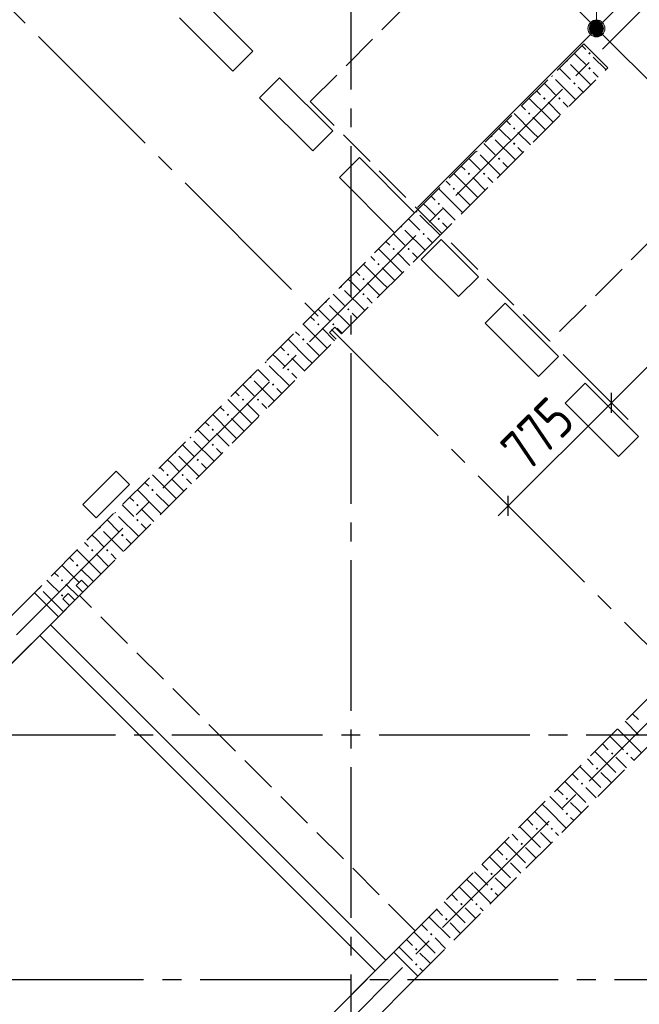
# Model space of a CAD drawing. Header units: millimetres. Extents: x 0 to 43617, y 0 to 59400.
# Tile 16 of 29: x 24616 to 27905, y 24401 to 29632. Entities that reach past the tile are written whole.
import ezdxf

# ---------------------------------------------------------------- set-up
doc = ezdxf.new("R2010")
doc.units = ezdxf.units.MM
doc.linetypes.add('______2', pattern=[270, 200, -70])
doc.linetypes.add('______5', pattern=[1100, 800, -100, 100, -100])
for name, color, linetype, lineweight in [('Standard', 7, 'Continuous', 25), ('ДОП Верх по У', 7, 'Continuous', 25), ('ЖБ Балка Вышележаща', 7, 'Continuous', 25), ('Макрос окна_ макрос двери', 7, 'Continuous', 18), ('Оси', 40, '______5', 18), ('Позиционная метка номер позиции', 7, 'Continuous', 13), ('Примечания', 7, 'Continuous', 25)]:
    doc.layers.add(name, color=color, linetype=linetype, lineweight=lineweight)
for name, color, linetype, lineweight, true_color in [('ЖБ Балка Нижележащая', 7, '______2', 25, 0x8c8cff), ('ЖБ Перекрытие верхний уровень', 7, 'Continuous', 25, 0xe0e0ff), ('ЖБ Стена верхний уровень', 7, 'Continuous', 25, 0x006e00)]:
    doc.layers.add(name, color=color, linetype=linetype, lineweight=lineweight, true_color=true_color)
doc.styles.add('GOST 2.304-81', font='txt')

msp = doc.modelspace()

# ---------------------------------------------------------------- hatches: boundary and pattern name
at = {"layer": 'ДОП Верх по У', "linetype": 'Continuous', "lineweight": 13, "transparency": 33554687}
for points in [[(27641.6, 29594.6), (27668.1, 29621.1), (27651.2, 29611.6)], [(27668.1, 29621.1), (27641.6, 29594.6), (27641.6, 29575.5)], [(27668.1, 29621.1), (27641.6, 29575.5), (27687.2, 29621.1)], [(27687.2, 29621.1), (27641.6, 29575.5), (27651.2, 29558.6)], [(27687.2, 29621.1), (27651.2, 29558.6), (27704.2, 29611.6)], [(27704.2, 29611.6), (27651.2, 29558.6), (27668.1, 29549)], [(27704.2, 29611.6), (27668.1, 29549), (27713.7, 29594.6)], [(27713.7, 29594.6), (27668.1, 29549), (27687.2, 29549)], [(27713.7, 29594.6), (27687.2, 29549), (27713.7, 29575.5)], [(27713.7, 29575.5), (27687.2, 29549), (27704.2, 29558.6)]]:
    msp.add_hatch(color=7, dxfattribs=at).paths.add_polyline_path(points)
at = {"layer": 'ЖБ Стена верхний уровень', "linetype": 'Continuous', "lineweight": 18, "transparency": 33554687}
for points in [[(27634.5, 29453.1), (27640.9, 29459.6), (27647.4, 29453.1), (27640.9, 29446.6)], [(27523.7, 29416.9), (27527.4, 29413.1), (27521, 29406.6), (27517.2, 29410.4)], [(27634.5, 29373.1), (27640.9, 29379.6), (27647.4, 29373.1), (27640.9, 29366.6)], [(27443.7, 29336.9), (27447.4, 29333.1), (27440.9, 29326.6), (27437.2, 29330.4)], [(27554.4, 29293.1), (27560.9, 29299.6), (27567.4, 29293.1), (27560.9, 29286.6)], [(27394.5, 29213.1), (27401, 29219.6), (27407.5, 29213.1), (27401, 29206.6)], [(27474.5, 29213.1), (27481, 29219.6), (27487.5, 29213.1), (27481, 29206.6)], [(27314.5, 29133.1), (27321, 29139.6), (27327.4, 29133.1), (27321, 29126.6)], [(27234.5, 29053.1), (27240.9, 29059.6), (27247.4, 29053.1), (27240.9, 29046.6)], [(27123.7, 29016.9), (27127.4, 29013.1), (27121, 29006.6), (27117.2, 29010.4)], [(27234.5, 28973.1), (27240.9, 28979.6), (27247.4, 28973.1), (27240.9, 28966.6)], [(27043.7, 28936.9), (27047.4, 28933.1), (27040.9, 28926.6), (27037.2, 28930.4)], [(27154.4, 28893.1), (27160.9, 28899.6), (27167.4, 28893.1), (27160.9, 28886.6)], [(26994.5, 28813.1), (27001, 28819.6), (27007.5, 28813.1), (27001, 28806.6)], [(27074.5, 28813.1), (27081, 28819.6), (27087.5, 28813.1), (27081, 28806.6)], [(26914.5, 28733.1), (26921, 28739.6), (26927.4, 28733.1), (26921, 28726.6)], [(26723.7, 28616.9), (26727.4, 28613.1), (26721, 28606.6), (26717.2, 28610.4)], [(26834.5, 28653.1), (26840.9, 28659.6), (26847.4, 28653.1), (26840.9, 28646.6)], [(26834.5, 28573.1), (26840.9, 28579.6), (26847.4, 28573.1), (26840.9, 28566.6)], [(26645.5, 28531.2), (26640.9, 28526.6), (26637.2, 28530.4), (26641.8, 28535)], [(26643.7, 28536.9), (26647.4, 28533.1), (26645.5, 28531.2), (26641.8, 28535)], [(26754.4, 28493.1), (26760.9, 28499.6), (26767.4, 28493.1), (26760.9, 28486.6)], [(26594.5, 28413.1), (26601, 28419.6), (26607.5, 28413.1), (26601, 28406.6)], [(26674.5, 28413.1), (26681, 28419.6), (26687.5, 28413.1), (26681, 28406.6)], [(26514.5, 28333.1), (26521, 28339.6), (26527.4, 28333.1), (26521, 28326.6)], [(26434.5, 28253.1), (26440.9, 28259.6), (26447.4, 28253.1), (26440.9, 28246.6)], [(26323.7, 28216.9), (26327.4, 28213.1), (26321, 28206.6), (26317.2, 28210.4)], [(26434.5, 28173.1), (26440.9, 28179.6), (26447.4, 28173.1), (26440.9, 28166.6)], [(26243.7, 28136.9), (26247.4, 28133.1), (26240.9, 28126.6), (26237.2, 28130.4)], [(26354.4, 28093.1), (26360.9, 28099.6), (26367.4, 28093.1), (26360.9, 28086.6)], [(26194.5, 28013.1), (26201, 28019.6), (26207.5, 28013.1), (26201, 28006.6)], [(26274.5, 28013.1), (26281, 28019.6), (26287.5, 28013.1), (26281, 28006.6)], [(26114.5, 27933.1), (26121, 27939.6), (26127.4, 27933.1), (26121, 27926.6)], [(26034.5, 27853.1), (26040.9, 27859.6), (26047.4, 27853.1), (26040.9, 27846.6)], [(25923.7, 27816.9), (25927.4, 27813.1), (25921, 27806.6), (25917.2, 27810.4)], [(26034.5, 27773.1), (26040.9, 27779.6), (26047.4, 27773.1), (26040.9, 27766.6)], [(25843.7, 27736.9), (25847.4, 27733.1), (25840.9, 27726.6), (25837.2, 27730.4)], [(25954.4, 27693.1), (25960.9, 27699.6), (25967.4, 27693.1), (25960.9, 27686.6)], [(25794.5, 27613.1), (25801, 27619.6), (25807.5, 27613.1), (25801, 27606.6)], [(25874.5, 27613.1), (25881, 27619.6), (25887.5, 27613.1), (25881, 27606.6)], [(25714.5, 27533.1), (25721, 27539.6), (25727.4, 27533.1), (25721, 27526.6)], [(25523.7, 27416.9), (25527.4, 27413.1), (25521, 27406.6), (25517.2, 27410.4)], [(25634.5, 27453.1), (25640.9, 27459.6), (25647.4, 27453.1), (25640.9, 27446.6)], [(25634.5, 27373.1), (25640.9, 27379.6), (25647.4, 27373.1), (25640.9, 27366.6)], [(25443.7, 27336.9), (25447.4, 27333.1), (25440.9, 27326.6), (25437.2, 27330.4)], [(25554.4, 27293.1), (25560.9, 27299.6), (25567.4, 27293.1), (25560.9, 27286.6)], [(25394.5, 27213.1), (25401, 27219.6), (25407.5, 27213.1), (25401, 27206.6)], [(25474.5, 27213.1), (25481, 27219.6), (25487.5, 27213.1), (25481, 27206.6)], [(25314.5, 27133.1), (25321, 27139.6), (25327.4, 27133.1), (25321, 27126.6)], [(25234.5, 27053.1), (25240.9, 27059.6), (25247.4, 27053.1), (25240.9, 27046.6)], [(25123.7, 27016.9), (25127.4, 27013.1), (25121, 27006.6), (25117.2, 27010.4)], [(25234.5, 26973.1), (25240.9, 26979.6), (25247.4, 26973.1), (25240.9, 26966.6)], [(25043.7, 26936.9), (25047.4, 26933.1), (25040.9, 26926.6), (25037.2, 26930.4)], [(25154.4, 26893.1), (25160.9, 26899.6), (25167.4, 26893.1), (25160.9, 26886.6)], [(24994.5, 26813.1), (25001, 26819.6), (25007.5, 26813.1), (25001, 26806.6)], [(25074.5, 26813.1), (25081, 26819.6), (25087.5, 26813.1), (25081, 26806.6)], [(24914.5, 26733.1), (24921, 26739.6), (24927.4, 26733.1), (24921, 26726.6)], [(24834.5, 26653.1), (24840.9, 26659.6), (24847.4, 26653.1), (24840.9, 26646.6)], [(24723.7, 26616.9), (24727.4, 26613.1), (24721, 26606.6), (24717.2, 26610.4)], [(24834.5, 26573.1), (24840.9, 26579.6), (24847.4, 26573.1), (24840.9, 26566.6)], [(27754.4, 25733.1), (27760.9, 25739.6), (27767.4, 25733.1), (27760.9, 25726.6)], [(27834.5, 25733.1), (27840.9, 25739.6), (27847.4, 25733.1), (27840.9, 25726.6)], [(27674.5, 25653.1), (27681, 25659.6), (27687.5, 25653.1), (27681, 25646.6)], [(27594.5, 25573.1), (27601, 25579.6), (27607.5, 25573.1), (27601, 25566.6)], [(27514.5, 25493.1), (27521, 25499.6), (27527.4, 25493.1), (27521, 25486.6)], [(27514.5, 25413.1), (27521, 25419.6), (27527.4, 25413.1), (27521, 25406.6)], [(27354.4, 25333.1), (27360.9, 25339.6), (27367.4, 25333.1), (27360.9, 25326.6)], [(27434.5, 25333.1), (27440.9, 25339.6), (27447.4, 25333.1), (27440.9, 25326.6)], [(27274.5, 25253.1), (27281, 25259.6), (27287.5, 25253.1), (27281, 25246.6)], [(27194.5, 25173.1), (27201, 25179.6), (27207.5, 25173.1), (27201, 25166.6)], [(27114.5, 25093.1), (27121, 25099.6), (27127.4, 25093.1), (27121, 25086.6)], [(27114.5, 25013.1), (27121, 25019.6), (27127.4, 25013.1), (27121, 25006.6)], [(26954.4, 24933.1), (26960.9, 24939.6), (26967.4, 24933.1), (26960.9, 24926.6)], [(27034.5, 24933.1), (27040.9, 24939.6), (27047.4, 24933.1), (27040.9, 24926.6)], [(26874.5, 24853.1), (26881, 24859.6), (26887.5, 24853.1), (26881, 24846.6)], [(26794.5, 24773.1), (26801, 24779.6), (26807.5, 24773.1), (26801, 24766.6)], [(26714.5, 24693.1), (26721, 24699.6), (26727.4, 24693.1), (26721, 24686.6)], [(26714.5, 24613.1), (26721, 24619.6), (26727.4, 24613.1), (26721, 24606.6)]]:
    msp.add_hatch(color=7, dxfattribs=at).paths.add_polyline_path(points, flags=16)
at = {"layer": 'Позиционная метка номер позиции', "linetype": 'Continuous', "lineweight": 13, "transparency": 33554687}
for points in [[(27632.7, 29585.1), (27722.7, 29585.1), (27716.4, 29607.6)], [(27632.7, 29585.1), (27716.4, 29607.6), (27639, 29607.6)], [(27639, 29607.6), (27716.4, 29607.6), (27700.2, 29623.8)], [(27639, 29607.6), (27700.2, 29623.8), (27655.2, 29623.8)], [(27655.2, 29623.8), (27700.2, 29623.8), (27677.7, 29630.1)], [(27639, 29562.6), (27722.7, 29585.1), (27632.7, 29585.1)], [(27639, 29562.6), (27716.4, 29562.6), (27722.7, 29585.1)], [(27655.2, 29546.4), (27716.4, 29562.6), (27639, 29562.6)], [(27655.2, 29546.4), (27700.2, 29546.4), (27716.4, 29562.6)], [(27700.2, 29546.4), (27655.2, 29546.4), (27677.7, 29540.1)]]:
    msp.add_hatch(color=7, dxfattribs=at).paths.add_polyline_path(points)

# ---------------------------------------------------------------- linework, layer by layer
at = {"layer": 'Standard', "color": 7, "linetype": 'Continuous', "lineweight": 13, "transparency": 33554687}
for p, q in [((27757.1, 27596.4), (29476.8, 29316.1)), ((27209.1, 27048.4), (27757.1, 27596.4)), ((27209.1, 27048.4), (27156.1, 26995.4))]:
    msp.add_line(p, q, dxfattribs=at)
at = {"layer": 'Standard', "color": 251, "linetype": 'Continuous', "lineweight": -3, "true_color": 0x656565, "transparency": 33554687}
for p, q in [((27757.1, 27596.4), (27668.7, 27684.8)), ((27757.1, 27596.4), (27845.5, 27508.1)), ((27209.1, 27048.4), (27120.7, 27136.8)), ((27209.1, 27048.4), (27297.5, 26960)), ((27209.1, 27048.4), (27209.1, 27048.4))]:
    msp.add_line(p, q, dxfattribs=at)
at = {"layer": 'Standard', "color": 7, "linetype": 'Continuous', "lineweight": 25, "transparency": 33554687}
for p, q in [((27757.1, 27543.4), (27757.1, 27649.5)), ((27209.1, 26995.4), (27209.1, 27101.5))]:
    msp.add_line(p, q, dxfattribs=at)
at = {"layer": 'Standard', "color": 251, "linetype": 'Continuous', "lineweight": -3, "true_color": 0x656565, "transparency": 33554687}
msp.add_lwpolyline([(27757.1, 27596.4), (27745.1, 27608.5), (27745.1, 27608.5), (27582.3, 27771.2), (27582.3, 27771.2), (27500.9, 27852.7)], dxfattribs=at)
at = {"layer": 'ДОП Верх по У', "color": 7, "linetype": 'Continuous', "lineweight": 18, "transparency": 33554687}
msp.add_line((28438.5, 30345.9), (26727.3, 28634.7), dxfattribs=at)
at = {"layer": 'ДОП Верх по У', "color": 251, "linetype": 'Continuous', "lineweight": 13, "true_color": 0x494949, "transparency": 33554687}
for p, q in [((27211, 30051.8), (27656.5, 29606.3)), ((27704.2, 29611.6), (27704.2, 29611.6)), ((27651.2, 29558.6), (27651.2, 29558.6)), ((27698.9, 29563.9), (28285.8, 28977))]:
    msp.add_line(p, q, dxfattribs=at)
msp.add_circle((27677.7, 29585.1), 37.5, dxfattribs=at)
at = {"layer": 'ЖБ Балка Вышележаща', "color": 7, "linetype": 'Continuous', "lineweight": 18, "transparency": 33554687}
for p, q in [((24778.5, 26417.2), (24722, 26360.6)), ((24722, 26360.6), (26503.9, 24578.7)), ((26503.9, 24578.7), (26560.4, 24635.3))]:
    msp.add_line(p, q, dxfattribs=at)
at = {"layer": 'ЖБ Балка Нижележащая', "color": 251, "linetype": '______2', "lineweight": 18, "true_color": 0x656565, "transparency": 33554687}
for p, q in [((24934.1, 26572.8), (24778.5, 26417.2)), ((26716, 24790.9), (24934.1, 26572.8)), ((26560.4, 24635.3), (26716, 24790.9))]:
    msp.add_line(p, q, dxfattribs=at)
at = {"layer": 'ЖБ Перекрытие верхний уровень', "color": 7, "linetype": 'Continuous', "lineweight": 18, "transparency": 33554687}
for p, q in [((25570.5, 29747.7), (25853.3, 29464.8)), ((25747.3, 29358.8), (25464.4, 29641.6)), ((25853.3, 29464.8), (25747.3, 29358.8)), ((25888.7, 29217.3), (25994.8, 29323.4)), ((25994.8, 29323.4), (26277.6, 29040.6)), ((26171.5, 28934.5), (25888.7, 29217.3)), ((26277.6, 29040.6), (26171.5, 28934.5)), ((26313, 28793.1), (26419, 28899.2)), ((26419, 28899.2), (26712.5, 28605.7)), ((26606.4, 28499.6), (26313, 28793.1)), ((26712.5, 28605.7), (26606.4, 28499.6)), ((26747.8, 28358.2), (26853.9, 28464.3)), ((26853.9, 28464.3), (27051.9, 28266.3)), ((26945.8, 28160.2), (26747.8, 28358.2)), ((27051.9, 28266.3), (26945.8, 28160.2)), ((27087.2, 28018.8), (27193.3, 28124.9)), ((27193.3, 28124.9), (27476.1, 27842)), ((27370.1, 27736), (27087.2, 28018.8)), ((27476.1, 27842), (27370.1, 27736)), ((27511.5, 27594.5), (27617.6, 27700.6)), ((27617.6, 27700.6), (27900.4, 27417.8)), ((27794.3, 27311.7), (27511.5, 27594.5)), ((27900.4, 27417.8), (27794.3, 27311.7)), ((25127.6, 27232.3), (24950.8, 27055.5)), ((25198.3, 27161.6), (25127.6, 27232.3)), ((25021.5, 26984.8), (25198.3, 27161.6)), ((24950.8, 27055.5), (25021.5, 26984.8)), ((24944.7, 26654.1), (24916.4, 26625.8)), ((24916.4, 26625.8), (24951.8, 26590.5)), ((24980.1, 26618.7), (24944.7, 26654.1)), ((24951.8, 26590.5), (24980.1, 26618.7)), ((24778.5, 26417.2), (23820.4, 25459.1)), ((26560.4, 24635.3), (24778.5, 26417.2)), ((23700.2, 21775.1), (26560.4, 24635.3))]:
    msp.add_line(p, q, dxfattribs=at)
at = {"layer": 'ЖБ Стена верхний уровень', "color": 251, "linetype": '______2', "lineweight": 13, "true_color": 0x656565, "transparency": 33554687}
for p, q in [((27610.5, 29503.7), (26641.8, 28535)), ((27737.8, 29376.4), (27610.5, 29503.7)), ((26769, 28407.7), (27737.8, 29376.4)), ((26641.8, 28535), (24693.7, 26586.9)), ((26323.6, 27962.2), (26769, 28407.7)), ((26288.2, 27997.6), (26259.9, 27969.3)), ((26323.6, 27962.2), (26288.2, 27997.6)), ((24980.1, 26618.7), (26295.3, 27934)), ((26259.9, 27969.3), (26295.3, 27934)), ((24944.7, 26654.1), (24916.4, 26625.8)), ((24916.4, 26625.8), (24951.8, 26590.5)), ((24980.1, 26618.7), (24944.7, 26654.1)), ((28550.9, 26625.8), (26602.9, 24677.7)), ((24821, 26459.6), (24693.7, 26586.9)), ((24874, 26583.4), (24845.7, 26555.1)), ((24909.3, 26548), (24874, 26583.4)), ((24909.3, 26548), (24951.8, 26590.5)), ((24845.7, 26555.1), (24881.1, 26519.7)), ((24821, 26459.6), (24881.1, 26519.7)), ((26730.1, 24550.5), (28678.2, 26498.5)), ((26730.1, 24550.5), (26602.9, 24677.7))]:
    msp.add_line(p, q, dxfattribs=at)
at = {"layer": 'ЖБ Стена верхний уровень', "color": 9, "linetype": 'Continuous', "lineweight": 18, "true_color": 0xc7c7c7, "transparency": 33554687}
for p, q in [((27581, 29433.1), (27560.4, 29453.7)), ((27600.4, 29493.7), (27621, 29473.1)), ((27621, 29393.1), (27581, 29433.1)), ((27660.9, 29433.1), (27727.7, 29366.4)), ((27480.4, 29373.7), (27540.9, 29313.1)), ((27540.9, 29393.1), (27647.7, 29286.4)), ((27660.9, 29353.1), (27687.7, 29326.4)), ((27421, 29273.1), (27400.4, 29293.7)), ((27460.9, 29313.1), (27567.7, 29206.4)), ((27360.4, 29253.7), (27381, 29233.1)), ((27460.9, 29233.1), (27421, 29273.1)), ((27581, 29273.1), (27607.7, 29246.4)), ((27421, 29113.1), (27320.4, 29213.7)), ((27421, 29193.1), (27487.7, 29126.4)), ((27501, 29193.1), (27527.7, 29166.4)), ((27280.4, 29173.7), (27301, 29153.1)), ((27200.4, 29093.7), (27221, 29073.1)), ((27340.9, 29033.1), (27240.4, 29133.7)), ((27340.9, 29113.1), (27407.7, 29046.4)), ((27421, 29113.1), (27447.7, 29086.4)), ((27181, 29033.1), (27160.4, 29053.7)), ((27221, 28993.1), (27181, 29033.1)), ((27260.9, 29033.1), (27327.7, 28966.4)), ((27340.9, 29033.1), (27367.7, 29006.4)), ((27140.9, 28993.1), (27247.7, 28886.4)), ((27080.4, 28973.7), (27140.9, 28913.1)), ((27260.9, 28953.1), (27287.7, 28926.4)), ((27021, 28873.1), (27000.4, 28893.7)), ((27060.9, 28913.1), (27167.7, 28806.4)), ((26960.4, 28853.7), (26981, 28833.1)), ((27060.9, 28833.1), (27021, 28873.1)), ((27181, 28873.1), (27207.7, 28846.4)), ((26880.4, 28773.7), (26901, 28753.1)), ((27021, 28713.1), (26920.4, 28813.7)), ((27021, 28793.1), (27087.7, 28726.4)), ((27101, 28793.1), (27127.7, 28766.4)), ((26940.9, 28633.1), (26840.4, 28733.7)), ((26800.4, 28693.7), (26821, 28673.1)), ((26940.9, 28713.1), (27007.7, 28646.4)), ((27021, 28713.1), (27047.7, 28686.4)), ((26781, 28633.1), (26760.4, 28653.7)), ((26821, 28593.1), (26781, 28633.1)), ((26860.9, 28633.1), (26927.7, 28566.4)), ((26940.9, 28633.1), (26967.7, 28606.4)), ((26680.4, 28573.7), (26740.9, 28513.1)), ((26740.9, 28593.1), (26847.7, 28486.4)), ((26660.9, 28513.1), (26767.7, 28406.4)), ((26860.9, 28553.1), (26887.7, 28526.4)), ((26621, 28473.1), (26600.4, 28493.7)), ((26660.9, 28433.1), (26621, 28473.1)), ((26781, 28473.1), (26807.7, 28446.4)), ((26621, 28313.1), (26520.4, 28413.7)), ((26560.4, 28453.7), (26581, 28433.1)), ((26480.4, 28373.7), (26501, 28353.1)), ((26621, 28393.1), (26687.7, 28326.4)), ((26701, 28393.1), (26727.7, 28366.4)), ((26540.9, 28233.1), (26440.4, 28333.7)), ((26540.9, 28313.1), (26607.7, 28246.4)), ((26621, 28313.1), (26647.7, 28286.4)), ((26381, 28233.1), (26360.4, 28253.7)), ((26400.4, 28293.7), (26421, 28273.1)), ((26421, 28193.1), (26381, 28233.1)), ((26460.9, 28233.1), (26527.7, 28166.4)), ((26540.9, 28233.1), (26567.7, 28206.4)), ((26280.4, 28173.7), (26340.9, 28113.1)), ((26340.9, 28193.1), (26447.7, 28086.4)), ((26460.9, 28153.1), (26487.7, 28126.4)), ((26221, 28073.1), (26200.4, 28093.7)), ((26260.9, 28113.1), (26367.7, 28006.4)), ((26160.4, 28053.7), (26181, 28033.1)), ((26260.9, 28033.1), (26221, 28073.1)), ((26381, 28073.1), (26407.7, 28046.4)), ((26221, 27913.1), (26120.4, 28013.7)), ((26221, 27993.1), (26287.7, 27926.4)), ((26301, 27993.1), (26327.7, 27966.4)), ((26140.9, 27833.1), (26040.4, 27933.7)), ((26080.4, 27973.7), (26101, 27953.1)), ((26000.4, 27893.7), (26021, 27873.1)), ((26140.9, 27913.1), (26207.7, 27846.4)), ((26221, 27913.1), (26247.7, 27886.4)), ((25981, 27833.1), (25960.4, 27853.7)), ((26021, 27793.1), (25981, 27833.1)), ((26060.9, 27833.1), (26127.7, 27766.4)), ((26140.9, 27833.1), (26167.7, 27806.4)), ((25940.9, 27793.1), (26047.7, 27686.4)), ((25880.4, 27773.7), (25940.9, 27713.1)), ((26060.9, 27753.1), (26087.7, 27726.4)), ((25821, 27673.1), (25800.4, 27693.7)), ((25860.9, 27633.1), (25821, 27673.1)), ((25860.9, 27713.1), (25967.7, 27606.4)), ((25981, 27673.1), (26007.7, 27646.4)), ((25760.4, 27653.7), (25781, 27633.1)), ((25680.4, 27573.7), (25701, 27553.1)), ((25821, 27513.1), (25720.4, 27613.7)), ((25821, 27593.1), (25887.7, 27526.4)), ((25901, 27593.1), (25927.7, 27566.4)), ((25740.9, 27433.1), (25640.4, 27533.7)), ((25600.4, 27493.7), (25621, 27473.1)), ((25740.9, 27513.1), (25807.7, 27446.4)), ((25821, 27513.1), (25847.7, 27486.4)), ((25581, 27433.1), (25560.4, 27453.7)), ((25621, 27393.1), (25581, 27433.1)), ((25660.9, 27433.1), (25727.7, 27366.4)), ((25740.9, 27433.1), (25767.7, 27406.4)), ((25480.4, 27373.7), (25540.9, 27313.1)), ((25540.9, 27393.1), (25647.7, 27286.4)), ((25460.9, 27313.1), (25567.7, 27206.4)), ((25660.9, 27353.1), (25687.7, 27326.4)), ((25360.4, 27253.7), (25381, 27233.1)), ((25421, 27273.1), (25400.4, 27293.7)), ((25460.9, 27233.1), (25421, 27273.1)), ((25581, 27273.1), (25607.7, 27246.4)), ((25421, 27113.1), (25320.4, 27213.7)), ((25280.4, 27173.7), (25301, 27153.1)), ((25421, 27193.1), (25487.7, 27126.4)), ((25501, 27193.1), (25527.7, 27166.4)), ((25340.9, 27033.1), (25240.4, 27133.7)), ((25340.9, 27113.1), (25407.7, 27046.4)), ((25421, 27113.1), (25447.7, 27086.4)), ((25181, 27033.1), (25160.4, 27053.7)), ((25200.4, 27093.7), (25221, 27073.1)), ((25140.9, 26993.1), (25247.7, 26886.4)), ((25221, 26993.1), (25181, 27033.1)), ((25260.9, 27033.1), (25327.7, 26966.4)), ((25340.9, 27033.1), (25367.7, 27006.4)), ((25080.4, 26973.7), (25140.9, 26913.1)), ((25260.9, 26953.1), (25287.7, 26926.4)), ((25021, 26873.1), (25000.4, 26893.7)), ((25060.9, 26913.1), (25167.7, 26806.4)), ((24960.4, 26853.7), (24981, 26833.1)), ((25060.9, 26833.1), (25021, 26873.1)), ((25181, 26873.1), (25207.7, 26846.4)), ((25021, 26713.1), (24920.4, 26813.7)), ((25021, 26793.1), (25087.7, 26726.4)), ((25101, 26793.1), (25127.7, 26766.4)), ((24932.4, 26641.7), (24840.4, 26733.7)), ((24880.4, 26773.7), (24901, 26753.1)), ((24800.4, 26693.7), (24821, 26673.1)), ((24940.9, 26713.1), (25007.7, 26646.4)), ((25021, 26713.1), (25047.7, 26686.4)), ((24781, 26633.1), (24760.4, 26653.7)), ((24821, 26593.1), (24781, 26633.1)), ((24860.9, 26633.1), (24927.7, 26566.4)), ((24740.9, 26593.1), (24847.7, 26486.4)), ((27821, 25833.1), (27916.9, 25737.2)), ((27821, 25673.1), (27781, 25713.1)), ((27860.9, 25713.1), (27876.9, 25697.2)), ((27756.9, 25577.2), (27701, 25633.1)), ((27836.9, 25657.2), (27821, 25673.1)), ((27676.9, 25497.2), (27621, 25553.1)), ((27421, 25433.1), (27516.9, 25337.2)), ((27581, 25433.1), (27540.9, 25473.1)), ((27596.9, 25417.2), (27581, 25433.1)), ((27540.9, 25393.1), (27556.9, 25377.2)), ((27421, 25273.1), (27381, 25313.1)), ((27436.9, 25257.2), (27421, 25273.1)), ((27460.9, 25313.1), (27476.9, 25297.2)), ((27356.9, 25177.2), (27301, 25233.1)), ((27276.9, 25097.2), (27221, 25153.1)), ((27181, 25033.1), (27140.9, 25073.1)), ((27021, 25033.1), (27116.9, 24937.2)), ((27196.9, 25017.2), (27181, 25033.1)), ((27140.9, 24993.1), (27156.9, 24977.2)), ((27021, 24873.1), (26981, 24913.1)), ((27060.9, 24913.1), (27076.9, 24897.2)), ((27036.9, 24857.2), (27021, 24873.1)), ((26956.9, 24777.2), (26901, 24833.1)), ((26876.9, 24697.2), (26821, 24753.1)), ((26781, 24633.1), (26740.9, 24673.1)), ((26740.9, 24593.1), (26756.9, 24577.2)), ((26796.9, 24617.2), (26781, 24633.1))]:
    msp.add_line(p, q, dxfattribs=at)
for points in [[(27829.6, 25904.5), (27829.6, 25904.5), (27901, 25833.1)], [(27869.6, 25944.5), (27869.6, 25944.5), (27901, 25913.1)], [(27789.6, 25864.5), (27789.6, 25864.5), (27821, 25833.1)], [(27749.6, 25824.5), (27749.6, 25824.5), (27821, 25753.1)], [(27669.6, 25744.5), (27669.6, 25744.5), (27781, 25633.1)], [(27709.6, 25784.5), (27709.6, 25784.5), (27740.9, 25753.1)], [(27629.6, 25704.5), (27629.6, 25704.5), (27660.9, 25673.1)], [(27589.6, 25664.5), (27589.6, 25664.5), (27701, 25553.1)], [(27509.6, 25584.5), (27509.6, 25584.5), (27621, 25473.1)], [(27549.6, 25624.5), (27549.6, 25624.5), (27581, 25593.1)], [(27469.6, 25544.5), (27469.6, 25544.5), (27501, 25513.1)], [(27429.6, 25504.5), (27429.6, 25504.5), (27501, 25433.1)], [(27349.6, 25424.5), (27349.6, 25424.5), (27421, 25353.1)], [(27389.6, 25464.5), (27389.6, 25464.5), (27421, 25433.1)], [(27309.6, 25384.5), (27309.6, 25384.5), (27340.9, 25353.1)], [(27269.6, 25344.5), (27269.6, 25344.5), (27381, 25233.1)], [(27229.6, 25304.5), (27229.6, 25304.5), (27260.9, 25273.1)], [(27149.6, 25224.5), (27149.6, 25224.5), (27181, 25193.1)], [(27189.6, 25264.5), (27189.6, 25264.5), (27301, 25153.1)], [(27109.6, 25184.5), (27109.6, 25184.5), (27221, 25073.1)], [(27069.6, 25144.5), (27069.6, 25144.5), (27101, 25113.1)], [(26989.6, 25064.5), (26989.6, 25064.5), (27021, 25033.1)], [(27029.6, 25104.5), (27029.6, 25104.5), (27101, 25033.1)], [(26949.6, 25024.5), (26949.6, 25024.5), (27021, 24953.1)], [(26909.6, 24984.5), (26909.6, 24984.5), (26940.9, 24953.1)], [(26829.6, 24904.5), (26829.6, 24904.5), (26860.9, 24873.1)], [(26869.6, 24944.5), (26869.6, 24944.5), (26981, 24833.1)], [(26789.6, 24864.5), (26789.6, 24864.5), (26901, 24753.1)], [(26749.6, 24824.5), (26749.6, 24824.5), (26781, 24793.1)], [(26669.6, 24744.5), (26669.6, 24744.5), (26701, 24713.1)], [(26709.6, 24784.5), (26709.6, 24784.5), (26821, 24673.1)], [(26629.6, 24704.5), (26629.6, 24704.5), (26701, 24633.1)]]:
    msp.add_lwpolyline(points, dxfattribs=at)
at = {"layer": 'Макрос окна_ макрос двери', "color": 7, "linetype": 'Continuous', "lineweight": -3, "transparency": 33554687}
for p, q in [((24693.7, 26586.9), (24410.8, 26304.1)), ((24538.1, 26176.8), (24821, 26459.6)), ((26602.9, 24677.7), (26320, 24394.9)), ((26447.3, 24267.6), (26730.1, 24550.5))]:
    msp.add_line(p, q, dxfattribs=at)
at = {"layer": 'Оси', "color": 8, "linetype": '______5', "lineweight": -3, "transparency": 33554687}
for p, q in [((26374, 50960), (26374, 7100)), ((29170.5, 25087.1), (21090.3, 33167.2)), ((12153.1, 13919.1), (31163, 32929)), ((14415.9, 12363.5), (33072.2, 31019.8)), ((29524, 25830), (3600, 25830)), ((34074, 24530), (3600, 24530)), ((34074, 24530), (3600, 24530))]:
    msp.add_line(p, q, dxfattribs=at)
at = {"layer": 'Позиционная метка номер позиции', "color": 7, "linetype": 'Continuous', "lineweight": 13, "transparency": 33554687}
for p, q in [((27677.7, 29630.1), (27677.7, 29630.1)), ((27632.7, 29585.1), (27632.7, 29585.1)), ((27722.7, 29585.1), (27722.7, 29585.1)), ((27677.7, 29540.1), (27677.7, 29540.1))]:
    msp.add_line(p, q, dxfattribs=at)
msp.add_lwpolyline([(27677.7, 29585.1), (27677.7, 30352.1), (24813.3, 30352.1)], dxfattribs=at)
msp.add_circle((27677.7, 29585.1), 45, dxfattribs=at)
at = {"layer": 'Примечания', "color": 7, "linetype": '______2', "lineweight": 18, "transparency": 33554687}
for p, q in [((26157.4, 29196.2), (27877.1, 30915.8)), ((29149.9, 29643.1), (27430.2, 27923.4)), ((27430.2, 27923.4), (26157.4, 29196.2))]:
    msp.add_line(p, q, dxfattribs=at)

# ---------------------------------------------------------------- texts
at = {"layer": 'Standard', "color": 7, "linetype": 'Continuous', "lineweight": 25, "transparency": 33554687, "insert": (27309.6, 27219.6), "char_height": 220, "width": 516.392, "attachment_point": 7, "rotation": 45, "style": 'GOST 2.304-81'}
msp.add_mtext('775', dxfattribs=at)

doc.saveas('drawing.dxf')
